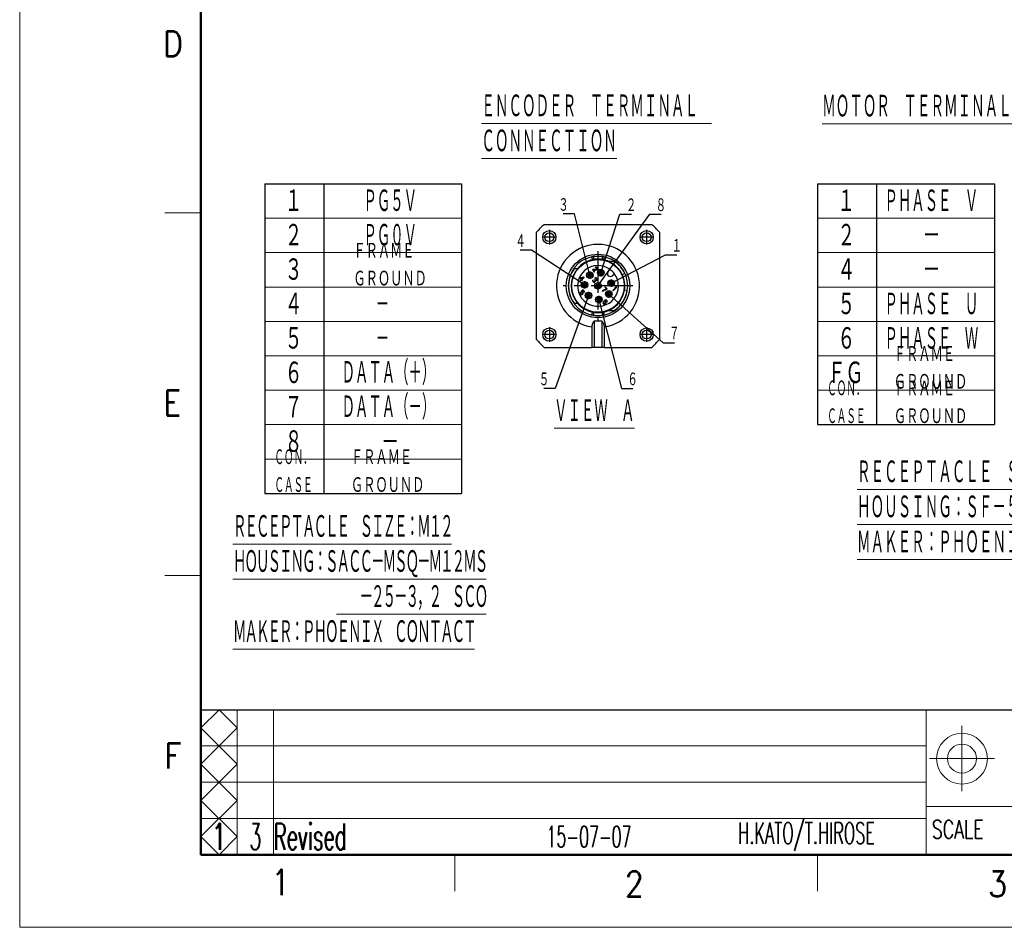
# Model space of a CAD drawing. Header units: millimetres. Extents: x 0 to 1076, y 0 to 742.
# Tile 1 of 134: x 0 to 339, y 0 to 313. Entities that reach past the tile are written whole.
import ezdxf

# ---------------------------------------------------------------- set-up
doc = ezdxf.new("R2010")
doc.units = ezdxf.units.MM
doc.header["$LTSCALE"] = 0.454724
doc.linetypes.add('CENTER', pattern=[50.8, 31.75, -6.35, 6.35, -6.35])
doc.layers.add('NoLayerName_001', color=7, linetype='Continuous')
doc.layers.add('NoLayerName_002', color=7, linetype='Continuous')
doc.styles.get("Standard").update_dxf_attribs({"font": 'txt', "bigfont": 'extfont2'})
doc.dimstyles.get("Standard").update_dxf_attribs({"dimtxt": 2.5, "dimasz": 2.5, "dimexe": 1, "dimexo": 1, "dimtad": 1, "dimdec": 3, "dimzin": 0, "dimdsep": 46, "dimtxsty": 'Standard', "dimcen": 2.5, "dimadec": 3, "dimazin": 0, "dimtfac": 0.75, "dimtdec": 3, "dimtmove": 0, "dimatfit": 3, "dimfxl": 1, "dimarcsym": 0})

# ---------------------------------------------------------------- blocks, each defined once
blk = doc.blocks.new('JZB_0008')
at = {"layer": 'NoLayerName_001', "color": 7, "linetype": 'Continuous', "lineweight": 25}
for p, q in [((2.67, 42.36), (39.69, 42.36)), ((0, 2.67), (0, 39.69)), ((42.36, 39.69), (42.36, 2.67)), ((20.32, 27.67), (20.2, 27.59)), ((20.2, 27.59), (20.3, 27.49)), ((20.3, 27.49), (20.42, 27.53)), ((20.51, 27.69), (20.32, 27.67)), ((20.42, 27.53), (20.53, 27.52)), ((20.64, 27.67), (20.51, 27.69)), ((20.53, 27.52), (20.65, 27.44)), ((20.8, 27.55), (20.64, 27.67)), ((20.65, 27.44), (20.73, 27.36)), ((20.73, 27.36), (20.81, 27.24)), ((20.88, 27.47), (20.8, 27.55)), ((20.81, 27.24), (20.82, 27.13)), ((20.98, 27.33), (20.88, 27.47)), ((21, 27.19), (20.98, 27.33)), ((20.98, 27.01), (21, 27.19)), ((26.8, 29.65), (24.86, 29.65)), ((14.1, 27.11), (12.92, 27.11)), ((15.1, 23.97), (14.95, 23.81)), ((14.95, 23.81), (15.42, 23.34)), ((16.26, 24.18), (15.1, 23.97)), ((15.24, 23.83), (16.06, 23.98)), ((15.57, 23.49), (15.24, 23.83)), ((16.06, 23.98), (15.57, 23.49)), ((15.69, 23.38), (16.38, 24.06)), ((16.38, 24.06), (16.26, 24.18)), ((19.39, 26.82), (19.26, 26.69)), ((19.26, 26.69), (19.98, 25.97)), ((20.59, 26.9), (19.39, 26.82)), ((19.55, 26.66), (20.61, 26.72)), ((20.11, 26.1), (19.55, 26.66)), ((19.98, 25.97), (20.11, 26.1)), ((20.2, 23.96), (20.08, 23.88)), ((20.08, 23.88), (20.18, 23.78)), ((20.18, 23.78), (20.3, 23.81)), ((20.38, 23.98), (20.2, 23.96)), ((20.3, 23.81), (20.41, 23.8)), ((20.51, 23.95), (20.38, 23.98)), ((20.41, 23.8), (20.53, 23.73)), ((20.68, 23.84), (20.51, 23.95)), ((20.73, 26.96), (20.59, 26.9)), ((20.61, 26.72), (20.73, 26.76)), ((20.72, 23.8), (20.68, 23.84)), ((20.83, 23.63), (20.72, 23.8)), ((20.78, 27.01), (20.73, 26.96)), ((20.73, 26.76), (20.85, 26.84)), ((20.82, 27.13), (20.78, 27.01)), ((20.85, 26.84), (20.9, 26.89)), ((20.9, 26.89), (20.98, 27.01)), ((25.38, 26.82), (24.72, 26.15)), ((26.15, 24.72), (26.82, 25.38)), ((29.55, 25.08), (30.39, 25.48)), ((15.42, 23.34), (15.06, 22.98)), ((15.06, 22.98), (15.18, 22.87)), ((15.18, 22.87), (15.54, 23.22)), ((15.54, 23.22), (15.74, 23.03)), ((15.89, 23.18), (15.69, 23.38)), ((15.74, 23.03), (15.89, 23.18)), ((19.37, 23.16), (19.33, 23.05)), ((19.33, 23.05), (19.34, 22.94)), ((19.34, 22.94), (19.37, 22.8)), ((19.42, 23.26), (19.37, 23.16)), ((19.37, 22.8), (19.42, 22.7)), ((19.52, 23.16), (19.42, 23.26)), ((19.42, 22.7), (19.58, 22.54)), ((19.48, 23), (19.49, 23.09)), ((19.49, 22.93), (19.48, 23)), ((19.49, 23.09), (19.52, 23.16)), ((19.57, 22.81), (19.49, 22.93)), ((19.69, 22.69), (19.57, 22.81)), ((19.58, 22.54), (19.68, 22.49)), ((19.68, 22.49), (19.82, 22.46)), ((19.81, 22.62), (19.69, 22.69)), ((19.88, 22.6), (19.81, 22.62)), ((19.82, 22.46), (19.93, 22.45)), ((19.97, 22.61), (19.88, 22.6)), ((19.93, 22.45), (20.04, 22.49)), ((20.04, 22.64), (19.97, 22.61)), ((20.12, 23.32), (20.02, 23.22)), ((20.02, 23.22), (20.1, 23.14)), ((20.14, 22.75), (20.04, 22.64)), ((20.04, 22.49), (20.14, 22.54)), ((20.1, 23.14), (20.19, 23)), ((20.2, 23.24), (20.12, 23.32)), ((20.2, 22.89), (20.14, 22.75)), ((20.14, 22.54), (20.24, 22.65)), ((20.19, 23), (20.2, 22.89)), ((20.37, 23.18), (20.2, 23.24)), ((20.24, 22.65), (20.32, 22.77)), ((20.31, 23.03), (20.47, 23.03)), ((20.36, 22.88), (20.31, 23.03)), ((20.32, 22.77), (20.36, 22.88)), ((20.46, 23.19), (20.37, 23.18)), ((20.61, 23.25), (20.46, 23.19)), ((20.47, 23.03), (20.58, 23.07)), ((20.53, 23.73), (20.61, 23.65)), ((20.58, 23.07), (20.7, 23.15)), ((20.61, 23.65), (20.68, 23.53)), ((20.66, 23.3), (20.61, 23.25)), ((20.69, 23.42), (20.66, 23.3)), ((20.68, 23.53), (20.69, 23.42)), ((20.7, 23.15), (20.76, 23.2)), ((20.76, 23.2), (20.84, 23.32)), ((20.86, 23.5), (20.83, 23.63)), ((20.84, 23.32), (20.86, 23.5)), ((23.64, 20.88), (23.51, 20.75)), ((23.51, 20.75), (24.11, 20.15)), ((24.36, 20.16), (23.64, 20.88)), ((27.33, 20.62), (26.33, 19.62)), ((26.45, 19.5), (27.65, 20.7)), ((27.23, 20.76), (27.03, 20.56)), ((27.03, 20.56), (27.33, 20.62)), ((27.53, 20.82), (27.23, 20.76)), ((27.65, 20.7), (27.53, 20.82)), ((15.07, 18.83), (15.03, 18.67)), ((15.03, 18.67), (15.05, 18.49)), ((15.05, 18.49), (15.13, 18.37)), ((15.14, 18.97), (15.07, 18.83)), ((15.13, 18.37), (15.25, 18.25)), ((15.26, 18.85), (15.14, 18.97)), ((15.19, 18.71), (15.26, 18.85)), ((15.2, 18.6), (15.19, 18.71)), ((15.26, 18.49), (15.2, 18.6)), ((15.25, 18.25), (15.37, 18.17)), ((15.37, 18.38), (15.26, 18.49)), ((16.03, 19.86), (15.37, 19.2)), ((15.37, 19.2), (15.5, 19.06)), ((15.48, 18.32), (15.37, 18.38)), ((15.37, 18.17), (15.55, 18.15)), ((15.59, 18.31), (15.48, 18.32)), ((15.5, 19.06), (15.66, 19.06)), ((15.55, 18.15), (15.71, 18.19)), ((15.59, 19.23), (16, 19.64)), ((15.77, 19.21), (15.59, 19.23)), ((15.71, 18.35), (15.59, 18.31)), ((15.66, 19.06), (15.77, 19)), ((15.8, 18.41), (15.71, 18.35)), ((15.71, 18.19), (15.88, 18.28)), ((15.89, 19.13), (15.77, 19.21)), ((15.77, 19), (15.88, 18.89)), ((15.85, 18.46), (15.8, 18.41)), ((15.91, 18.55), (15.85, 18.46)), ((15.88, 18.89), (15.94, 18.78)), ((15.88, 18.28), (15.98, 18.38)), ((16.01, 19.01), (15.89, 19.13)), ((15.95, 18.67), (15.91, 18.55)), ((15.94, 18.78), (15.95, 18.67)), ((15.98, 18.38), (16.07, 18.55)), ((16, 19.64), (16.58, 19.06)), ((16.09, 18.89), (16.01, 19.01)), ((16.7, 19.19), (16.03, 19.86)), ((16.07, 18.55), (16.11, 18.71)), ((16.11, 18.71), (16.09, 18.89)), ((16.58, 19.06), (16.7, 19.19)), ((24.11, 20.15), (22.64, 19.48)), ((22.64, 19.48), (22.76, 19.36)), ((22.76, 19.36), (24.23, 20.03)), ((24.23, 20.03), (24.36, 20.16)), ((26.33, 19.62), (26.45, 19.5)), ((31.22, 19.59), (30.3, 19.74)), ((12.92, 15.25), (14.1, 15.25)), ((22.94, 15.51), (22.9, 15.35)), ((22.9, 15.35), (22.92, 15.18)), ((22.92, 15.18), (23, 15.05)), ((23.03, 15.68), (22.94, 15.51)), ((23, 15.05), (23.1, 14.95)), ((23.19, 15.88), (23.03, 15.68)), ((23.06, 15.39), (23.1, 15.51)), ((23.07, 15.28), (23.06, 15.39)), ((23.11, 15.2), (23.07, 15.28)), ((23.1, 15.51), (23.15, 15.61)), ((23.1, 14.95), (23.22, 14.88)), ((23.25, 15.06), (23.11, 15.2)), ((23.15, 15.61), (23.23, 15.68)), ((23.37, 16.06), (23.19, 15.88)), ((23.22, 14.88), (23.4, 14.85)), ((23.23, 15.68), (23.33, 15.74)), ((23.33, 15.02), (23.25, 15.06)), ((23.33, 15.74), (23.42, 15.75)), ((23.44, 15.01), (23.33, 15.02)), ((23.56, 16.22), (23.37, 16.06)), ((23.4, 14.85), (23.56, 14.89)), ((23.42, 15.91), (23.47, 15.96)), ((23.64, 15.89), (23.42, 15.91)), ((23.42, 15.75), (23.53, 15.74)), ((23.56, 15.05), (23.44, 15.01)), ((23.47, 15.96), (23.64, 16.09)), ((23.53, 15.74), (23.62, 15.71)), ((23.73, 16.3), (23.56, 16.22)), ((23.65, 15.11), (23.56, 15.05)), ((23.56, 14.89), (23.73, 14.98)), ((23.62, 15.71), (23.75, 15.57)), ((23.64, 16.09), (23.74, 16.15)), ((23.76, 15.81), (23.64, 15.89)), ((23.73, 15.18), (23.65, 15.11)), ((23.89, 16.35), (23.73, 16.3)), ((23.79, 15.28), (23.73, 15.18)), ((23.73, 14.98), (23.86, 15.11)), ((23.74, 16.15), (23.85, 16.18)), ((23.75, 15.57), (23.79, 15.48)), ((23.86, 15.71), (23.76, 15.81)), ((23.79, 15.48), (23.8, 15.37)), ((23.8, 15.37), (23.79, 15.28)), ((23.85, 16.18), (23.96, 16.18)), ((23.94, 15.59), (23.86, 15.71)), ((23.86, 15.11), (23.94, 15.28)), ((24.07, 16.32), (23.89, 16.35)), ((23.96, 15.41), (23.94, 15.59)), ((23.94, 15.28), (23.96, 15.41)), ((23.96, 16.18), (24.05, 16.14)), ((24.05, 16.14), (24.17, 16.02)), ((24.2, 16.25), (24.07, 16.32)), ((24.17, 16.02), (24.2, 15.94)), ((24.21, 15.82), (24.18, 15.71)), ((24.18, 15.71), (24.27, 15.61)), ((24.28, 16.17), (24.2, 16.25)), ((24.2, 15.94), (24.21, 15.82)), ((24.27, 15.61), (24.33, 15.7)), ((24.35, 16.04), (24.28, 16.17)), ((24.33, 15.7), (24.37, 15.87)), ((24.37, 15.87), (24.35, 16.04)), ((19.06, 7.01), (19.06, 0)), ((19.91, 9.16), (19.91, 0)), ((22.45, 9.16), (22.45, 0)), ((23.3, 7.01), (23.3, 0)), ((2.67, 0), (19.06, 0)), ((19.91, 0), (19.06, 0)), ((22.45, 0), (19.91, 0)), ((23.3, 0), (22.45, 0)), ((23.3, 0), (39.69, 0))]:
    blk.add_line(p, q, dxfattribs=at)
for centre, radius in [((4.41, 37.96), 2.29), ((4.41, 37.96), 1.52), ((37.96, 37.96), 2.29), ((37.96, 37.96), 1.52), ((21.18, 21.18), 10.94), ((21.18, 21.18), 9.07), ((18.38, 24.9), 1.14), ((18.38, 24.9), 0.678), ((22.15, 25.74), 1.14), ((22.15, 25.74), 0.678), ((16.53, 21.51), 1.14), ((16.53, 21.51), 0.678), ((21.18, 21.18), 1.14), ((21.18, 21.18), 0.678), ((25.74, 22.15), 1.14), ((25.74, 22.15), 0.678), ((17.89, 17.89), 1.14), ((17.89, 17.89), 0.678), ((21.51, 16.53), 1.14), ((21.51, 16.53), 0.678), ((24.9, 18.38), 1.14), ((24.9, 18.38), 0.678), ((4.41, 4.41), 2.29), ((4.41, 4.41), 1.52), ((37.96, 4.41), 2.29), ((37.96, 4.41), 1.52)]:
    blk.add_circle(centre, radius, dxfattribs=at)
for centre, radius, start, end in [((21.18, 21.18), 28.13, 131.148, 138.852), ((21.18, 21.18), 28.13, 41.148, 48.852), ((21.18, 21.18), 9.23, 102.1695, 140.0438), ((21.18, 21.18), 7.03, 53.3129, 0), ((21.18, 21.18), 9.23, 77.8305, 102.1695), ((21.18, 21.18), 9.23, 66.5534, 77.8305), ((21.18, 21.18), 9.23, 25, 66.5534), ((21.18, 21.18), 10.17, 25, 56.4427), ((21.18, 21.18), 10.17, 144.3147, 215.6853), ((21.18, 21.18), 9.23, 140.0438, 219.9562), ((25.43, 25.43), 1.02, 135, 315), ((21.18, 21.18), 7.03, 36.6871, 53.3129), ((21.18, 21.18), 7.03, 0, 36.6871), ((21.18, 21.18), 9.23, 351, 25), ((21.18, 21.18), 10.17, 303.5573, 351), ((21.18, 21.18), 9.23, 330, 351), ((21.18, 21.18), 9.23, 219.9562, 257.8305), ((21.18, 21.18), 9.23, 293.4466, 330), ((21.18, 21.18), 9.23, 257.8305, 282.1695), ((21.18, 21.18), 9.23, 282.1695, 293.4466), ((21.18, 21.18), 12.08, 263.9629, 276.0371), ((21.18, 21.18), 28.13, 221.148, 228.852), ((21.18, 21.18), 28.13, 311.148, 318.852)]:
    blk.add_arc(centre, radius, start, end, dxfattribs=at)
at = {"layer": 'NoLayerName_001', "color": 2, "linetype": 'Continuous', "lineweight": 25}
for centre, radius, start, end in [((21.18, 21.18), 14.32, 278.5029, 261.4971), ((21.18, 21.18), 10.26, 102.1695, 257.8305), ((20.21, 25.69), 5.64, 94.2115, 102.1679), ((21.18, 12.43), 18.94, 85.7901, 94.1998), ((22.16, 25.72), 5.61, 77.8168, 85.7893), ((21.18, 21.18), 10.26, 282.1695, 77.8305), ((20.2, 16.64), 5.61, 257.8168, 265.7893), ((21.18, 29.94), 18.94, 265.7901, 274.1998), ((22.15, 16.67), 5.64, 274.2115, 282.1679)]:
    blk.add_arc(centre, radius, start, end, dxfattribs=at)
for points, knots in [([(19.02, 31.21), (19.05, 31.07), (19.1, 30.82), (19.16, 30.53), (19.21, 30.34), (19.22, 30.25), (19.23, 30.21)], [0, 0, 0, 0, 0.427992, 0.751265, 0.885999, 1.020733, 1.020733, 1.020733, 1.020733]), ([(19.63, 30.28), (19.65, 30.32), (19.68, 30.4), (19.7, 30.53), (19.73, 30.71), (19.77, 30.97), (19.78, 31.19), (19.79, 31.32)], [0, 0, 0, 0, 0.123745, 0.254974, 0.395157, 0.652193, 1.047871, 1.047871, 1.047871, 1.047871]), ([(22.57, 31.32), (22.58, 31.19), (22.6, 30.97), (22.63, 30.71), (22.66, 30.53), (22.68, 30.39), (22.72, 30.32), (22.73, 30.28)], [0, 0, 0, 0, 0.394644, 0.651537, 0.792693, 0.946253, 1.047483, 1.047483, 1.047483, 1.047483]), ([(23.13, 30.21), (23.14, 30.25), (23.16, 30.34), (23.2, 30.53), (23.26, 30.82), (23.31, 31.07), (23.34, 31.21)], [0, 0, 0, 0, 0.134734, 0.269468, 0.592741, 1.020733, 1.020733, 1.020733, 1.020733]), ([(19.23, 12.15), (19.22, 12.11), (19.21, 12.02), (19.16, 11.83), (19.1, 11.54), (19.05, 11.3), (19.02, 11.16)], [0, 0, 0, 0, 0.134734, 0.269468, 0.592741, 1.020733, 1.020733, 1.020733, 1.020733]), ([(19.79, 11.04), (19.78, 11.18), (19.76, 11.39), (19.73, 11.65), (19.7, 11.84), (19.68, 11.97), (19.64, 12.05), (19.63, 12.08)], [0, 0, 0, 0, 0.394644, 0.651537, 0.792693, 0.95682, 1.047471, 1.047471, 1.047471, 1.047471]), ([(22.73, 12.08), (22.71, 12.04), (22.68, 11.96), (22.65, 11.78), (22.61, 11.55), (22.59, 11.29), (22.57, 11.12), (22.57, 11.04)], [0, 0, 0, 0, 0.123745, 0.254974, 0.538362, 0.822976, 1.047853, 1.047853, 1.047853, 1.047853]), ([(23.34, 11.16), (23.31, 11.3), (23.26, 11.54), (23.2, 11.83), (23.16, 12.02), (23.14, 12.11), (23.13, 12.15)], [0, 0, 0, 0, 0.427992, 0.751265, 0.885999, 1.020733, 1.020733, 1.020733, 1.020733])]:
    blk.add_open_spline(points, degree=3, knots=knots, dxfattribs=at)
at = {"layer": 'NoLayerName_001', "color": 7, "linetype": 'Continuous', "lineweight": 25}
for points, knots in [([(24.86, 12.71), (24.96, 12.71), (25.17, 12.71), (25.49, 12.71), (25.81, 12.71), (26.14, 12.71), (26.47, 12.71), (26.69, 12.71), (26.8, 12.71)], [0, 0, 0, 0, 0.316423, 0.6354, 0.956788, 1.281711, 1.611295, 1.945392, 1.945392, 1.945392, 1.945392]), ([(19.91, 9.16), (19.85, 9.1), (19.73, 8.96), (19.57, 8.74), (19.42, 8.5), (19.3, 8.24), (19.19, 7.95), (19.12, 7.66), (19.07, 7.34), (19.07, 7.13), (19.06, 7.01)], [0, 0, 0, 0, 0.274527, 0.541432, 0.812024, 1.119429, 1.401728, 1.735031, 2.022726, 2.370325, 2.370325, 2.370325, 2.370325]), ([(22.45, 9.16), (22.51, 9.1), (22.64, 8.96), (22.8, 8.74), (22.94, 8.5), (23.07, 8.22), (23.17, 7.94), (23.25, 7.63), (23.29, 7.32), (23.29, 7.11), (23.3, 7.01)], [0, 0, 0, 0, 0.274527, 0.541432, 0.834145, 1.119431, 1.445663, 1.735033, 2.075632, 2.370326, 2.370326, 2.370326, 2.370326])]:
    blk.add_open_spline(points, degree=3, knots=knots, dxfattribs=at)
at = {"layer": 'NoLayerName_002', "color": 2, "linetype": 'CENTER', "lineweight": 25}
for p, q in [((6.92, 37.96), (1.89, 37.96)), ((4.41, 40.47), (4.41, 35.44)), ((40.47, 37.96), (35.44, 37.96)), ((37.96, 40.47), (37.96, 35.44)), ((21.18, 33.21), (21.18, 9.15)), ((19.63, 24.9), (17.12, 24.9)), ((18.38, 26.16), (18.38, 23.64)), ((23.41, 25.74), (20.89, 25.74)), ((22.15, 27), (22.15, 24.48)), ((33.21, 21.18), (9.15, 21.18)), ((17.79, 21.51), (15.27, 21.51)), ((16.53, 22.76), (16.53, 20.25)), ((27, 22.15), (24.48, 22.15)), ((25.74, 23.41), (25.74, 20.89)), ((19.14, 17.89), (16.63, 17.89)), ((17.89, 19.14), (17.89, 16.63)), ((21.51, 17.79), (21.51, 15.27)), ((26.16, 18.38), (23.64, 18.38)), ((24.9, 19.63), (24.9, 17.12)), ((22.76, 16.53), (20.25, 16.53)), ((4.41, 6.92), (4.41, 1.89)), ((37.96, 6.92), (37.96, 1.89)), ((6.92, 4.41), (1.89, 4.41)), ((40.47, 4.41), (35.44, 4.41))]:
    blk.add_line(p, q, dxfattribs=at)
blk = doc.blocks.new('JZB_0005')
at = {"layer": 'NoLayerName_001', "color": 3, "lineweight": 13}
for s, insert, char_height, attachment_point in [('\\A1;\\W0.7500;1', (0.91, 1.82), 3.64, 5), ('\\A1;\\W0.5000;3', (5.91, 1.82), 3.64, 5), ('\\A1;\\W0.5526;Revised', (8.41, 1.82), 3.64, 4), ('\\A1;\\W0.5455;15-07-07', (51.91, 1.82), 2.91, 5), ('\\A1;\\W0.5625;H.KATO/T.HIROSE', (81.91, 1.82), 2.91, 5)]:
    blk.add_mtext(s, dxfattribs=dict(at, insert=insert, char_height=char_height, attachment_point=attachment_point))

msp = doc.modelspace()

# ---------------------------------------------------------------- linework, layer by layer
at = {"layer": 'NoLayerName_001', "color": 7, "linetype": 'Continuous', "lineweight": 13}
for p, q in [((0, 0), (0, 742.5)), ((1050, 0), (0, 0))]:
    msp.add_line(p, q, dxfattribs=at)
at = {"layer": 'NoLayerName_001', "color": 7, "linetype": 'Continuous', "lineweight": 50}
for p, q in [((62.5, 25), (62.5, 717.5)), ((1025, 25), (62.5, 25))]:
    msp.add_line(p, q, dxfattribs=at)
at = {"layer": 'NoLayerName_001', "color": 7, "linetype": 'Continuous', "lineweight": 25}
for p, q in [((84.529949, 256.295051), (84.529949, 149.545054)), ((84.529949, 256.295051), (152.307725, 256.295051)), ((104.863282, 256.295051), (104.863282, 149.545054)), ((152.307725, 256.295051), (152.307725, 149.545054)), ((275.072517, 256.295051), (336.072515, 256.295051)), ((275.072517, 256.295051), (275.072517, 173.267275)), ((295.405849, 256.295051), (295.405849, 173.267275)), ((336.072515, 256.295051), (336.072515, 173.267275)), ((275.072517, 173.267275), (336.072515, 173.267275)), ((84.529949, 149.545054), (152.307725, 149.545054)), ((62.5, 75), (1025, 75))]:
    msp.add_line(p, q, dxfattribs=at)
at = {"layer": 'NoLayerName_001', "color": 2, "linetype": 'Continuous', "lineweight": 13}
for p, q in [((50, 246.25), (62.5, 246.25)), ((84.529949, 244.43394), (152.307725, 244.43394)), ((275.072517, 244.43394), (336.072515, 244.43394)), ((84.529949, 232.572829), (152.307725, 232.572829)), ((275.072517, 232.572829), (336.072515, 232.572829)), ((84.529949, 220.711719), (152.307725, 220.711719)), ((275.072517, 220.711719), (336.072515, 220.711719)), ((84.529949, 208.850608), (152.307725, 208.850608)), ((275.072517, 208.850608), (336.072515, 208.850608)), ((84.529949, 196.989497), (152.307725, 196.989497)), ((275.072517, 196.989497), (336.072515, 196.989497)), ((84.529949, 185.128386), (152.307725, 185.128386)), ((275.072517, 185.128386), (336.072515, 185.128386)), ((84.529949, 173.267275), (152.307725, 173.267275)), ((84.529949, 161.406165), (152.307725, 161.406165)), ((62.5, 121.25), (50, 121.25)), ((62.5, 68.75), (68.75, 75)), ((68.75, 75), (75, 68.75)), ((75, 25), (75, 75)), ((87.5, 75), (87.5, 25)), ((312.5, 75), (312.5, 25)), ((75, 56.25), (62.5, 68.75)), ((62.5, 56.25), (75, 68.75)), ((324.825064, 69.402766), (324.825064, 46.902766)), ((312.5, 62.5), (62.5, 62.5)), ((313.587574, 58.144259), (336.087574, 58.14426)), ((62.5, 56.25), (75, 43.75)), ((62.5, 43.75), (75, 56.25)), ((62.5, 50), (312.5, 50)), ((75, 31.25), (62.5, 43.75)), ((62.5, 31.25), (75, 43.75)), ((368.749999, 41.666752), (312.500001, 41.66675)), ((312.5, 37.5), (62.5, 37.5)), ((62.5, 31.25), (68.75, 25)), ((68.75, 25), (75, 31.25)), ((150, 25), (150, 12.5)), ((275, 25), (275, 12.5))]:
    msp.add_line(p, q, dxfattribs=at)
for radius in [8.75, 5]:
    msp.add_circle((324.825064, 58.144258), radius, dxfattribs=at)

# ---------------------------------------------------------------- block references
at = {"layer": 'NoLayerName_001'}
msp.add_blockref('JZB_0008', (178.171524, 199.91571), dxfattribs=at)
at = {"layer": 'NoLayerName_001', "xscale": 2.5, "yscale": 2.5, "zscale": 2.5}
msp.add_blockref('JZB_0005', (66.475, 26.700001), dxfattribs=at)

# ---------------------------------------------------------------- texts
at = {"layer": 'NoLayerName_001', "color": 2, "lineweight": 13, "attachment_point": 7}
for s, insert, char_height in [('\\A1;\\W0.8600;D', (49.444092, 300.175665), 8.75), ('\\A1;\\W0.8600;E', (49.545525, 176.387468), 8.75), ('\\A1;\\W0.8600;F', (49.947505, 54.703088), 8.75), ('\\A1;\\W0.7000;SCALE', (314.472716, 30.629093), 6.25), ('\\A1;\\W0.8600;1', (86.746768, 11.12684), 8.75), ('\\A1;\\W0.8600;2', (208.631185, 10.56516), 8.75), ('\\A1;\\W0.8600;3', (333.88568, 10.56516), 8.75)]:
    msp.add_mtext(s, dxfattribs=dict(at, insert=insert, char_height=char_height))
at = {"layer": 'NoLayerName_001', "color": 3, "lineweight": 13, "char_height": 8.48536301, "attachment_point": 7, "line_spacing_factor": 0.854167}
for s, insert in [('\\A1;\\W0.5000;\\LＥＮＣＯＤＥＲ\u3000ＴＥＲＭＩＮＡＬ\u3000\\l\\P\\LＣＯＮＮＥＣＴＩＯＮ\\l', (159.166934, 266.699168)), ('\\A1;\\W0.5000;\\LＲＥＣＥＰＴＡＣＬＥ\u3000ＳＩＺＥ：Ｍ２３\\l\\P\\LＨＯＵＳＩＮＧ：ＳＦ－５ＥＰ１Ｎ８ＡＡＤ００Ｓ\\l\\P\\LＭＡＫＥＲ：ＰＨＯＥＮＩＸ\u3000ＣＯＮＴＡＣＴ\\l', (288.651845, 128.468034)), ('\\A1;\\W0.5000;\\T0.8333;\\LＲＥＣＥＰＴＡＣＬＥ\u3000ＳＩＺＥ：Ｍ１２\\l\\P\\LＨＯＵＳＩＮＧ：ＳＡＣＣ－ＭＳＱ－Ｍ１２ＭＳ\\l\\P\u3000\u3000\u3000\u3000\u3000\u3000\u3000\u3000\u3000\\L\u3000\u3000－２５－３，２\u3000ＳＣＯ\\l\\P\\LＭＡＫＥＲ：ＰＨＯＥＮＩＸ\u3000ＣＯＮＴＡＣＴ\\l', (73.525196, 97.562956))]:
    msp.add_mtext(s, dxfattribs=dict(at, insert=insert))
at = {"layer": 'NoLayerName_001', "color": 3, "lineweight": 13, "attachment_point": 7}
for s, insert, char_height in [('\\A1;\\W0.5000;\\LＭＯＴＯＲ\u3000ＴＥＲＭＩＮＡＬ\u3000ＣＯＮＮＥＣＴＩＯＮ\\l', (276.650169, 278.680814), 8.48536301), ('\\A1;\\W0.5000;ＰＧ５Ｖ', (118.520921, 246.128385), 8.38715172), ('\\A1;\\W0.5000;ＰＨＡＳＥ\u3000Ｖ', (298.126164, 246.128385), 8.38715172), ('\\A1;\\W0.6667;１', (91.341754, 246.128385), 8.38715172), ('\\A1;\\W0.6667;１', (281.884322, 246.128385), 8.38715172), ('\\A1;\\W0.6667;２', (91.341754, 234.267274), 8.38715172), ('\\A1;\\W0.5000;ＰＧ０Ｖ', (118.520921, 234.267274), 8.38715172), ('\\A1;\\W0.6667;２', (281.884322, 234.267274), 8.38715172), ('\\A1;\\W0.6667;\u3000\u3000－', (298.964878, 234.267274), 8.38715172), ('\\A1;\\W0.6667;ＦＲＡＭＥ\\PＧＲＯＵＮＤ', (115.042004, 220.711719), 5.75119019), ('\\A1;\\W0.6667;３', (91.341754, 222.406163), 8.38715172), ('\\A1;\\W0.6667;４', (281.884322, 222.406163), 8.38715172), ('\\A1;\\W0.6667;\u3000\u3000－', (298.964878, 222.406163), 8.38715172), ('\\A1;\\W0.6667;４', (91.341754, 210.545052), 8.38715172), ('\\A1;\\W0.6667;５', (281.884322, 210.545052), 8.38715172), ('\\A1;\\W0.5000;ＰＨＡＳＥ\u3000Ｕ', (298.126164, 210.545052), 8.38715172), ('\\A1;\\W0.5000;\u3000\u3000－\u3000', (113.48863, 210.545052), 8.38715172), ('\\A1;\\W0.6667;５', (91.341754, 198.683941), 8.38715172), ('\\A1;\\W0.6667;６', (281.884322, 198.683941), 8.38715172), ('\\A1;\\W0.5000;ＰＨＡＳＥ\u3000Ｗ', (298.126164, 198.683941), 8.38715172), ('\\A1;\\W0.5000;\u3000\u3000－\u3000\u3000', (113.48863, 198.683941), 8.38715172), ('\\A1;\\W0.6667;ＦＲＡＭＥ\\PＧＲＯＵＮＤ', (301.344134, 185.128386), 5.75119019), ('\\A1;\\W0.6667;６', (91.341754, 186.822831), 8.38715172), ('\\A1;\\W0.5000;ＤＡＴＡ（＋）', (110.972484, 186.822831), 8.38715172), ('\\A1;\\W0.6667;ＦＧ', (278.529461, 186.822831), 8.38715172), ('\\A1;\\W0.5000;ＣＯＮ．\\PＣＡＳＥ', (278.337755, 173.267275), 5.75119019), ('\\A1;\\W0.6667;ＦＲＡＭＥ\\PＧＲＯＵＮＤ', (301.344134, 173.267275), 5.75119019), ('\\A1;\\W0.6667;７', (91.341754, 174.96172), 8.38715172), ('\\A1;\\W0.5000;ＤＡＴＡ（－）', (110.972484, 174.96172), 8.38715172), ('\\A1;\\W0.5000;\\LＶＩＥＷ\u3000Ａ\\l', (184.255208, 173.775913), 8.38715172), ('\\A1;\\W0.6667;８', (91.341754, 163.100609), 8.38715172), ('\\A1;\\W0.6667;－', (124.63845, 163.100609), 8.38715172), ('\\A1;\\W0.5000;ＣＯＮ．\\PＣＡＳＥ', (87.795187, 149.545054), 5.75119019), ('\\A1;\\W0.6667;ＦＲＡＭＥ\\PＧＲＯＵＮＤ', (114.190454, 149.545054), 5.75119019)]:
    msp.add_mtext(s, dxfattribs=dict(at, insert=insert, char_height=char_height))
at = {"layer": 'NoLayerName_001', "color": 3, "linetype": 'Continuous', "lineweight": 13, "char_height": 4.94979494, "line_spacing_factor": 0.771429}
for s, insert, attachment_point in [('\\A1;\\W0.6667;３', (189.273017, 246.521682), 9), ('\\A1;\\W0.6667;２', (208.965404, 246.429447), 7), ('\\A1;\\W0.6667;８', (219.223386, 246.429447), 7), ('\\A1;\\W0.6667;４', (174.441507, 233.984927), 9), ('\\A1;\\W0.6667;１', (224.66153, 232.387469), 7), ('\\A1;\\W0.6667;７', (223.818165, 202.155668), 7), ('\\A1;\\W0.6667;５', (182.574794, 186.411969), 9), ('\\A1;\\W0.6667;６', (209.466777, 186.411969), 7)]:
    msp.add_mtext(s, dxfattribs=dict(at, insert=insert, attachment_point=attachment_point))

# ---------------------------------------------------------------- leaders
at = {"layer": 'NoLayerName_001', "color": 3, "linetype": 'Continuous', "lineweight": 13, "annotation_type": 0, "has_hookline": 1, "text_width": 1.88573}
for points, hookline_direction in [([(196.547791, 224.817681), (191.312244, 245.896682), (189.898017, 245.896682)], 1), ([(199.352081, 221.096262), (217.184159, 245.804447), (218.598386, 245.804447)], 0), ([(200.320892, 225.654158), (206.926176, 245.804447), (208.340404, 245.804447)], 0), ([(194.70371, 221.421308), (176.480734, 233.359927), (175.066507, 233.359927)], 1), ([(203.909977, 222.065072), (222.622303, 231.762469), (224.03653, 231.762469)], 0), ([(196.05716, 217.801341), (184.614021, 185.786969), (183.199794, 185.786969)], 1), ([(203.073501, 218.291971), (221.778938, 201.530668), (223.193165, 201.530668)], 0), ([(199.677127, 216.447891), (207.42755, 185.786969), (208.841777, 185.786969)], 0)]:
    msp.add_leader(points, dimstyle='Standard', override={"dimtxt": 4.949795, "dimasz": 1.414227, "dimldrblk": 'DOT'}, dxfattribs=dict(at, hookline_direction=hookline_direction))

doc.saveas('drawing.dxf')
